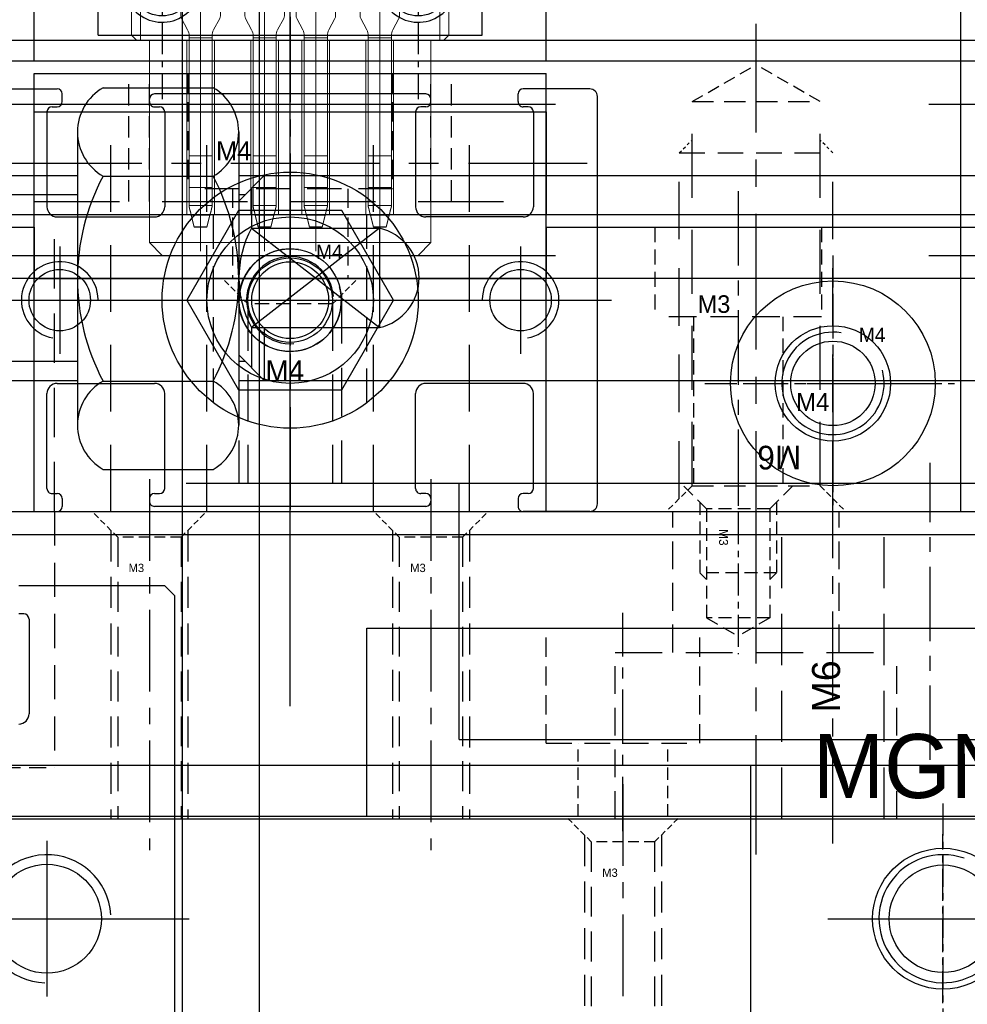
# Model space of a CAD drawing. Header units: millimetres. Extents: x -1657 to 8845, y -11980 to 3013.
# Tile 28 of 256: x 442 to 479, y -940 to -901. Entities that reach past the tile are written whole.
import ezdxf

# ---------------------------------------------------------------- set-up
doc = ezdxf.new("R2010")
doc.units = ezdxf.units.MM
doc.linetypes.add('CENTER', pattern=[2, 1.25, -0.25, 0.25, -0.25])
doc.linetypes.add('DASHED', pattern=[0.75, 0.5, -0.25])
for name, color, linetype in [('01', 6, 'Continuous'), ('压着气缸', 252, 'Continuous'), ('图层13', 17, 'Continuous'), ('图层68', 242, 'Continuous'), ('图层71', 162, 'Continuous'), ('图层72', 183, 'Continuous'), ('图层78', 120, 'Continuous'), ('图层79', 241, 'Continuous'), ('图层82', 193, 'Continuous'), ('图层83', 63, 'Continuous'), ('图层84', 134, 'Continuous'), ('图层85', 230, 'Continuous'), ('图层86', 101, 'Continuous'), ('图层87', 241, 'Continuous'), ('图层95', 184, 'Continuous'), ('圆管', 25, 'Continuous'), ('定位气缸', 252, 'Continuous'), ('拔料气缸', 252, 'Continuous'), ('裁切线轨', 252, 'Continuous')]:
    doc.layers.add(name, color=color, linetype=linetype)

# ---------------------------------------------------------------- blocks, each defined once
blk = doc.blocks.new('90C6')
at = {"color": 1, "lineweight": 9, "ltscale": 0.03}
for p, q in [((-3.875, -13.445), (-3.875, 0.976)), ((-7.375, 0.266), (-7.375, -11.093)), ((-4.875, 0.266), (-4.875, -11.093)), ((-2.875, 0.266), (-2.875, -11.093)), ((-0.375, 0.266), (-0.375, -11.093))]:
    blk.add_line(p, q, dxfattribs=at)
at = {"color": 7, "linetype": 'Continuous', "lineweight": 15}
for p, q in [((-10.075, 0.65), (-9.725, 0.65)), ((-10.075, -3.75), (-10.075, 0.65)), ((-8.625, 0.65), (-9.725, 0.65)), ((-9.725, 0.65), (-9.725, -3.75)), ((-8.05, 0.65), (-8.625, 0.65)), ((-8.625, -0.65), (-8.625, 0.65)), ((-7.75, 0.35), (-8.05, 0.65)), ((-6.7, 0.65), (-7, 0.35)), ((-5.55, 0.65), (-6.7, 0.65)), ((-5.25, 0.35), (-5.55, 0.65)), ((-4.2, 0.65), (-4.5, 0.35)), ((-3.55, 0.65), (-4.2, 0.65)), ((-3.25, 0.35), (-3.55, 0.65)), ((-2.2, 0.65), (-2.5, 0.35)), ((-1.05, 0.65), (-2.2, 0.65)), ((-0.75, 0.35), (-1.05, 0.65)), ((0.3, 0.65), (0, 0.35)), ((0.875, 0.65), (0.3, 0.65)), ((0.875, -0.65), (0.875, 0.65)), ((1.975, 0.65), (0.875, 0.65)), ((1.975, 0.65), (2.325, 0.65)), ((1.975, -3.75), (1.975, 0.65)), ((2.325, 0.65), (2.325, -3.75)), ((-7.75, 0.35), (-7.75, -0.65)), ((-7.75, 0), (-7, 0)), ((-7, -0.65), (-7, 0.35)), ((-5.25, 0.35), (-5.25, -0.65)), ((-5.25, 0), (-4.5, 0)), ((-4.5, -0.65), (-4.5, 0.35)), ((-3.25, -0.65), (-3.25, 0.35)), ((-2.5, 0), (-3.25, 0)), ((-2.5, 0.35), (-2.5, -0.65)), ((-0.75, -0.65), (-0.75, 0.35)), ((0, 0), (-0.75, 0)), ((0, 0.35), (0, -0.65)), ((-8.625, -0.65), (0.875, -0.65)), ((-10.075, -3.75), (-9.875, -3.95)), ((-10.075, -3.75), (-9.725, -3.75)), ((-9.725, -3.75), (-9.725, -3.95)), ((-9.725, -3.75), (1.975, -3.75)), ((1.975, -3.75), (1.975, -3.95)), ((1.975, -3.75), (2.325, -3.75)), ((2.325, -3.75), (2.125, -3.95)), ((-9.725, -3.95), (-9.875, -3.95)), ((1.975, -3.95), (-9.725, -3.95)), ((-9.375, -11.85), (-9.375, -3.95)), ((-7.915, -3.95), (-7.915, -10.75)), ((-6.835, -10.75), (-6.835, -3.95)), ((-5.415, -3.95), (-5.415, -10.75)), ((-4.335, -10.75), (-4.335, -3.95)), ((-3.415, -10.75), (-3.415, -3.95)), ((-2.335, -3.95), (-2.335, -10.75)), ((-0.915, -10.75), (-0.915, -3.95)), ((0.165, -3.95), (0.165, -10.75)), ((1.625, -11.85), (1.625, -3.95)), ((2.125, -3.95), (1.975, -3.95)), ((-6.835, -10.75), (-7.915, -10.75)), ((-4.335, -10.75), (-5.415, -10.75)), ((-2.335, -10.75), (-3.415, -10.75)), ((0.165, -10.75), (-0.915, -10.75)), ((-8.875, -12.35), (-9.375, -11.85)), ((-9.375, -11.85), (1.625, -11.85)), ((1.125, -12.35), (1.625, -11.85)), ((1.125, -12.35), (-8.875, -12.35))]:
    blk.add_line(p, q, dxfattribs=at)
blk = doc.blocks.new('10672')
at = {"layer": '01', "color": 1, "linetype": 'CENTER', "lineweight": 9, "ltscale": 2.695376}
for p, q in [((0.717, 1.864), (0.717, -11.529)), ((3.217, 1.864), (3.217, -11.529)), ((5.217, 1.864), (5.217, -11.529)), ((7.717, 1.864), (7.717, -11.529))]:
    blk.add_line(p, q, dxfattribs=at)
at = {"layer": '01', "ltscale": 1.375}
for p, q in [((-0.53, 0.935), (8.97, 0.935)), ((-0.53, 0.685), (-0.53, 0.935)), ((8.97, 0.685), (8.97, 0.935)), ((-0.53, 0.685), (8.97, 0.685))]:
    blk.add_line(p, q, dxfattribs=at)
at = {"layer": '01', "ltscale": 0.075}
for p, q in [((0.267, 0.935), (0.267, 0.685)), ((1.167, 0.935), (1.167, 0.685)), ((2.767, 0.935), (2.767, 0.685)), ((3.667, 0.935), (3.667, 0.685)), ((4.767, 0.935), (4.767, 0.685)), ((5.667, 0.935), (5.667, 0.685)), ((7.267, 0.935), (7.267, 0.685)), ((8.167, 0.935), (8.167, 0.685))]:
    blk.add_line(p, q, dxfattribs=at)
at = {"layer": '01', "linetype": 'Continuous', "lineweight": 15}
for p, q in [((0.42, 0.935), (0.42, 0.1)), ((1.02, 0.935), (1.02, 0.1)), ((2.92, 0.935), (2.92, 0.1)), ((3.52, 0.935), (3.52, 0.1)), ((4.92, 0.935), (4.92, 0.1)), ((5.52, 0.935), (5.52, 0.1)), ((7.42, 0.935), (7.42, 0.1)), ((8.02, 0.935), (8.02, 0.1)), ((0, 0), (0.32, 0)), ((0, 0), (0.32, 0)), ((0, -0.417), (0, 0)), ((0.42, 0.297), (1.02, 0.297)), ((1.44, 0), (1.12, 0)), ((1.44, 0), (1.12, 0)), ((1.44, -0.417), (1.44, 0)), ((2.5, -0.417), (2.5, 0)), ((2.5, 0), (2.82, 0)), ((2.5, 0), (2.82, 0)), ((2.92, 0.297), (3.52, 0.297)), ((3.94, 0), (3.62, 0)), ((3.94, 0), (3.62, 0)), ((3.94, -0.417), (3.94, 0)), ((4.5, -0.417), (4.5, 0)), ((4.5, 0), (4.82, 0)), ((4.5, 0), (4.82, 0)), ((4.92, 0.297), (5.52, 0.297)), ((5.94, 0), (5.62, 0)), ((5.94, 0), (5.62, 0)), ((5.94, -0.417), (5.94, 0)), ((7, -0.417), (7, 0)), ((7, 0), (7.32, 0)), ((7, 0), (7.32, 0)), ((8.44, 0), (8.12, 0)), ((8.44, 0), (8.12, 0)), ((8.44, -0.417), (8.44, 0)), ((0.088, -0.588), (0.059, -0.559)), ((1.352, -0.588), (1.381, -0.559)), ((2.588, -0.588), (2.559, -0.559)), ((3.852, -0.588), (3.881, -0.559)), ((4.588, -0.588), (4.559, -0.559)), ((5.852, -0.588), (5.881, -0.559)), ((7.088, -0.588), (7.059, -0.559)), ((8.352, -0.588), (8.381, -0.559)), ((-0.011, -1.041), (0.088, -0.942)), ((1.451, -1.041), (1.352, -0.942)), ((2.489, -1.041), (2.588, -0.942)), ((3.951, -1.041), (3.852, -0.942)), ((4.489, -1.041), (4.588, -0.942)), ((5.951, -1.041), (5.852, -0.942)), ((6.989, -1.041), (7.088, -0.942)), ((8.451, -1.041), (8.352, -0.942)), ((-0.07, -1.217), (-0.07, -1.183)), ((0.063, -1.433), (-0.011, -1.359)), ((1.377, -1.433), (1.451, -1.359)), ((1.51, -1.217), (1.51, -1.183)), ((2.43, -1.217), (2.43, -1.183)), ((2.563, -1.433), (2.489, -1.359)), ((3.877, -1.433), (3.951, -1.359)), ((4.01, -1.217), (4.01, -1.183)), ((4.43, -1.217), (4.43, -1.183)), ((4.563, -1.433), (4.489, -1.359)), ((5.877, -1.433), (5.951, -1.359)), ((6.01, -1.217), (6.01, -1.183)), ((6.93, -1.217), (6.93, -1.183)), ((7.063, -1.433), (6.989, -1.359)), ((8.377, -1.433), (8.451, -1.359)), ((8.51, -1.217), (8.51, -1.183)), ((0.009, -1.841), (0.063, -1.787)), ((1.431, -1.841), (1.377, -1.787)), ((2.509, -1.841), (2.563, -1.787)), ((3.931, -1.841), (3.877, -1.787)), ((4.509, -1.841), (4.563, -1.787)), ((5.931, -1.841), (5.877, -1.787)), ((7.009, -1.841), (7.063, -1.787)), ((8.431, -1.841), (8.377, -1.787)), ((-0.05, -2.35), (-0.05, -1.983)), ((1.49, -2.35), (1.49, -1.983)), ((2.45, -2.35), (2.45, -1.983)), ((3.99, -2.35), (3.99, -1.983)), ((4.45, -2.35), (4.45, -1.983)), ((5.99, -2.35), (5.99, -1.983)), ((6.95, -2.35), (6.95, -1.983)), ((8.49, -2.35), (8.49, -1.983)), ((0.211, -2.89), (-0.026, -2.444)), ((1.229, -2.89), (1.466, -2.444)), ((2.711, -2.89), (2.474, -2.444)), ((3.729, -2.89), (3.966, -2.444)), ((4.711, -2.89), (4.474, -2.444)), ((5.729, -2.89), (5.966, -2.444)), ((7.211, -2.89), (6.974, -2.444)), ((8.229, -2.89), (8.466, -2.444)), ((0.27, -3.2), (0.27, -3.125)), ((1.17, -3.2), (0.27, -3.2)), ((0.27, -3.306), (0.27, -3.2)), ((1.17, -3.306), (0.27, -3.306)), ((0.27, -7.808), (0.27, -3.306)), ((1.17, -3.2), (1.17, -3.125)), ((1.17, -3.306), (1.17, -3.2)), ((1.17, -7.808), (1.17, -3.306)), ((2.77, -3.2), (2.77, -3.125)), ((3.67, -3.2), (2.77, -3.2)), ((2.77, -3.306), (2.77, -3.2)), ((3.67, -3.306), (2.77, -3.306)), ((2.77, -7.808), (2.77, -3.306)), ((3.67, -3.2), (3.67, -3.125)), ((3.67, -3.306), (3.67, -3.2)), ((3.67, -7.808), (3.67, -3.306)), ((4.77, -3.2), (4.77, -3.125)), ((5.67, -3.2), (4.77, -3.2)), ((4.77, -3.306), (4.77, -3.2)), ((5.67, -3.306), (4.77, -3.306)), ((4.77, -7.808), (4.77, -3.306)), ((5.67, -3.2), (5.67, -3.125)), ((5.67, -3.306), (5.67, -3.2)), ((5.67, -7.808), (5.67, -3.306)), ((7.27, -3.2), (7.27, -3.125)), ((8.17, -3.2), (7.27, -3.2)), ((7.27, -3.306), (7.27, -3.2)), ((8.17, -3.306), (7.27, -3.306)), ((7.27, -7.808), (7.27, -3.306)), ((8.17, -3.2), (8.17, -3.125)), ((8.17, -3.306), (8.17, -3.2)), ((8.17, -7.808), (8.17, -3.306)), ((1.17, -7.808), (0.27, -7.808)), ((0.27, -9.051), (0.27, -7.808)), ((1.17, -9.051), (1.17, -7.808)), ((3.67, -7.808), (2.77, -7.808)), ((2.77, -9.051), (2.77, -7.808)), ((3.67, -9.051), (3.67, -7.808)), ((5.67, -7.808), (4.77, -7.808)), ((4.77, -9.051), (4.77, -7.808)), ((5.67, -9.051), (5.67, -7.808)), ((8.17, -7.808), (7.27, -7.808)), ((7.27, -9.051), (7.27, -7.808)), ((8.17, -9.051), (8.17, -7.808)), ((1.17, -9.051), (0.27, -9.051)), ((0.27, -9.747), (0.27, -9.051)), ((1.17, -9.747), (1.17, -9.051)), ((3.67, -9.051), (2.77, -9.051)), ((2.77, -9.747), (2.77, -9.051)), ((3.67, -9.747), (3.67, -9.051)), ((5.67, -9.051), (4.77, -9.051)), ((4.77, -9.747), (4.77, -9.051)), ((5.67, -9.747), (5.67, -9.051)), ((8.17, -9.051), (7.27, -9.051)), ((7.27, -9.747), (7.27, -9.051)), ((8.17, -9.747), (8.17, -9.051)), ((1.17, -9.747), (0.27, -9.747)), ((0.27, -9.782), (0.27, -9.747)), ((0.27, -9.797), (0.27, -9.782)), ((1.17, -9.782), (1.17, -9.747)), ((1.17, -9.782), (1.17, -9.797)), ((3.67, -9.747), (2.77, -9.747)), ((2.77, -9.782), (2.77, -9.747)), ((2.77, -9.797), (2.77, -9.782)), ((3.67, -9.782), (3.67, -9.747)), ((3.67, -9.782), (3.67, -9.797)), ((5.67, -9.747), (4.77, -9.747)), ((4.77, -9.782), (4.77, -9.747)), ((4.77, -9.797), (4.77, -9.782)), ((5.67, -9.782), (5.67, -9.747)), ((5.67, -9.782), (5.67, -9.797)), ((8.17, -9.747), (7.27, -9.747)), ((7.27, -9.782), (7.27, -9.747)), ((7.27, -9.797), (7.27, -9.782)), ((8.17, -9.782), (8.17, -9.747)), ((8.17, -9.782), (8.17, -9.797)), ((1.083, -10.129), (0.355, -10.129)), ((0.355, -10.129), (0.47, -10.587)), ((0.47, -10.6), (0.355, -10.142)), ((0.965, -10.587), (1.083, -10.129)), ((1.083, -10.142), (0.965, -10.6)), ((3.583, -10.129), (2.855, -10.129)), ((2.855, -10.129), (2.97, -10.587)), ((2.97, -10.6), (2.855, -10.142)), ((3.465, -10.587), (3.583, -10.129)), ((3.583, -10.142), (3.465, -10.6)), ((5.583, -10.129), (4.855, -10.129)), ((4.855, -10.129), (4.97, -10.587)), ((4.97, -10.6), (4.855, -10.142)), ((5.465, -10.587), (5.583, -10.129)), ((5.583, -10.142), (5.465, -10.6)), ((8.083, -10.129), (7.355, -10.129)), ((7.355, -10.129), (7.47, -10.587)), ((7.47, -10.6), (7.355, -10.142)), ((7.965, -10.587), (8.083, -10.129)), ((8.083, -10.142), (7.965, -10.6)), ((0.47, -10.587), (0.47, -10.6)), ((0.965, -10.587), (0.47, -10.587)), ((0.965, -10.6), (0.47, -10.6)), ((0.965, -10.6), (0.965, -10.587)), ((2.97, -10.587), (2.97, -10.6)), ((3.465, -10.587), (2.97, -10.587)), ((3.465, -10.6), (2.97, -10.6)), ((3.465, -10.6), (3.465, -10.587)), ((4.97, -10.587), (4.97, -10.6)), ((5.465, -10.587), (4.97, -10.587)), ((5.465, -10.6), (4.97, -10.6)), ((5.465, -10.6), (5.465, -10.587)), ((7.47, -10.587), (7.47, -10.6)), ((7.965, -10.587), (7.47, -10.587)), ((7.965, -10.6), (7.47, -10.6)), ((7.965, -10.6), (7.965, -10.587))]:
    blk.add_line(p, q, dxfattribs=at)
at = {"layer": '01'}
for p, q in [((1.02, 0.935), (0.42, 0.935)), ((3.52, 0.935), (2.92, 0.935)), ((5.52, 0.935), (4.92, 0.935)), ((8.02, 0.935), (7.42, 0.935)), ((1.02, 0.297), (0.42, 0.297)), ((3.52, 0.297), (2.92, 0.297)), ((3.52, 0.297), (2.92, 0.297)), ((5.52, 0.297), (4.92, 0.297)), ((7.42, 0.297), (8.02, 0.297)), ((8.02, 0.297), (7.42, 0.297))]:
    blk.add_line(p, q, dxfattribs=at)
at = {"layer": '01', "linetype": 'Continuous', "lineweight": 15}
for centre, radius, start, end in [((0.32, 0.1), 0.1, 270, 0), ((0.32, 0.1), 0.1, 270, 0), ((1.12, 0.1), 0.1, 180, 270), ((1.12, 0.1), 0.1, 180, 270), ((2.82, 0.1), 0.1, 270, 0), ((2.82, 0.1), 0.1, 270, 0), ((3.62, 0.1), 0.1, 180, 270), ((3.62, 0.1), 0.1, 180, 270), ((4.82, 0.1), 0.1, 270, 0), ((4.82, 0.1), 0.1, 270, 0), ((5.62, 0.1), 0.1, 180, 270), ((5.62, 0.1), 0.1, 180, 270), ((7.32, 0.1), 0.1, 270, 0), ((7.32, 0.1), 0.1, 270, 0), ((8.12, 0.1), 0.1, 180, 270), ((8.12, 0.1), 0.1, 180, 270), ((0.2, -0.417), 0.2, 180, 225), ((-0.089, -0.765), 0.25, 315, 45), ((1.529, -0.765), 0.25, 135, 225), ((1.24, -0.417), 0.2, 315, 0), ((2.7, -0.417), 0.2, 180, 225), ((2.411, -0.765), 0.25, 315, 45), ((4.029, -0.765), 0.25, 135, 225), ((3.74, -0.417), 0.2, 315, 0), ((4.7, -0.417), 0.2, 180, 225), ((4.411, -0.765), 0.25, 315, 45), ((6.029, -0.765), 0.25, 135, 225), ((5.74, -0.417), 0.2, 315, 0), ((7.2, -0.417), 0.2, 180, 225), ((6.911, -0.765), 0.25, 315, 45), ((8.529, -0.765), 0.25, 135, 225), ((8.24, -0.417), 0.2, 315, 0), ((0.13, -1.183), 0.2, 135, 180), ((1.31, -1.183), 0.2, 0, 45), ((2.63, -1.183), 0.2, 135, 180), ((3.81, -1.183), 0.2, 0, 45), ((4.63, -1.183), 0.2, 135, 180), ((5.81, -1.183), 0.2, 0, 45), ((7.13, -1.183), 0.2, 135, 180), ((8.31, -1.183), 0.2, 0, 45), ((0.13, -1.217), 0.2, 180, 225), ((-0.114, -1.61), 0.25, 315, 45), ((1.554, -1.61), 0.25, 135, 225), ((1.31, -1.217), 0.2, 315, 0), ((2.63, -1.217), 0.2, 180, 225), ((2.386, -1.61), 0.25, 315, 45), ((4.054, -1.61), 0.25, 135, 225), ((3.81, -1.217), 0.2, 315, 0), ((4.63, -1.217), 0.2, 180, 225), ((4.386, -1.61), 0.25, 315, 45), ((6.054, -1.61), 0.25, 135, 225), ((5.81, -1.217), 0.2, 315, 0), ((7.13, -1.217), 0.2, 180, 225), ((6.886, -1.61), 0.25, 315, 45), ((8.554, -1.61), 0.25, 135, 225), ((8.31, -1.217), 0.2, 315, 0), ((0.15, -1.983), 0.2, 135, 180), ((1.29, -1.983), 0.2, 0, 45), ((2.65, -1.983), 0.2, 135, 180), ((3.79, -1.983), 0.2, 0, 45), ((4.65, -1.983), 0.2, 135, 180), ((5.79, -1.983), 0.2, 0, 45), ((7.15, -1.983), 0.2, 135, 180), ((8.29, -1.983), 0.2, 0, 45), ((0.15, -2.35), 0.2, 180, 208.0725), ((1.29, -2.35), 0.2, 331.9275, 0), ((2.65, -2.35), 0.2, 180, 208.0725), ((3.79, -2.35), 0.2, 331.9275, 0), ((4.65, -2.35), 0.2, 180, 208.0725), ((5.79, -2.35), 0.2, 331.9275, 0), ((7.15, -2.35), 0.2, 180, 208.0725), ((8.29, -2.35), 0.2, 331.9275, 0), ((-0.23, -3.125), 0.5, 0, 28.0725), ((1.67, -3.125), 0.5, 151.9275, 180), ((2.27, -3.125), 0.5, 0, 28.0725), ((2.27, -3.125), 0.5, 0, 28.0725), ((4.17, -3.125), 0.5, 151.9275, 180), ((4.27, -3.125), 0.5, 0, 28.0725), ((6.17, -3.125), 0.5, 151.9275, 180), ((6.77, -3.125), 0.5, 0, 28.0725), ((8.67, -3.125), 0.5, 151.9275, 180)]:
    blk.add_arc(centre, radius, start, end, dxfattribs=at)
for centre, major_axis, ratio, start_param, end_param in [((0.355, -10.1), (-0.137, 0.55), 0.012316, 0.950782, 1.620081), ((0.355, -10.1), (-0.2, 0.8), 0.012316, 1.179406, 1.620081), ((1.083, -10.1), (0.141, 0.55), 0.012587, 4.663251, 5.33255), ((1.083, -10.1), (0.205, 0.8), 0.012587, 4.663251, 5.103926), ((2.855, -10.1), (-0.137, 0.55), 0.012316, 0.950782, 1.620081), ((2.855, -10.1), (-0.2, 0.8), 0.012316, 1.179406, 1.620081), ((3.583, -10.1), (0.141, 0.55), 0.012587, 4.663251, 5.33255), ((3.583, -10.1), (0.205, 0.8), 0.012587, 4.663251, 5.103926), ((4.855, -10.1), (-0.137, 0.55), 0.012316, 0.950782, 1.620081), ((4.855, -10.1), (-0.2, 0.8), 0.012316, 1.179406, 1.620081), ((5.583, -10.1), (0.141, 0.55), 0.012587, 4.663251, 5.33255), ((5.583, -10.1), (0.205, 0.8), 0.012587, 4.663251, 5.103926), ((7.355, -10.1), (-0.137, 0.55), 0.012316, 0.950782, 1.620081), ((7.355, -10.1), (-0.2, 0.8), 0.012316, 1.179406, 1.620081), ((8.083, -10.1), (0.141, 0.55), 0.012587, 4.663251, 5.33255), ((8.083, -10.1), (0.205, 0.8), 0.012587, 4.663251, 5.103926)]:
    blk.add_ellipse(centre, major_axis=major_axis, ratio=ratio, start_param=start_param, end_param=end_param, dxfattribs=at)
blk = doc.blocks.new('6F')
at = {"color": 4, "linetype": 'DASHED', "ltscale": 0.471405}
for p, q in [((1, 2.5), (0, 3.5)), ((1, -2.5), (0, -3.5))]:
    blk.add_line(p, q, dxfattribs=at)
at = {"color": 4, "linetype": 'DASHED', "ltscale": 4.5}
for p, q in [((0.5, 3), (14, 3)), ((0.5, -3), (14, -3))]:
    blk.add_line(p, q, dxfattribs=at)
at = {"color": 4, "linetype": 'DASHED', "ltscale": 0.235702}
for p, q in [((14, 3), (14.5, 2.5)), ((14, -3), (14.5, -2.5))]:
    blk.add_line(p, q, dxfattribs=at)
at = {"color": 4, "linetype": 'DASHED', "ltscale": 2}
blk.add_line((14, 3), (14, -3), dxfattribs=at)
at = {"color": 4, "linetype": 'DASHED', "ltscale": 1.666667}
for p, q in [((1, 2.5), (1, -2.5)), ((16, 2.5), (16, -2.5))]:
    blk.add_line(p, q, dxfattribs=at)
at = {"color": 4, "linetype": 'DASHED', "ltscale": 5}
for p, q in [((1, 2.5), (16, 2.5)), ((1, -2.5), (16, -2.5))]:
    blk.add_line(p, q, dxfattribs=at)
at = {"color": 4, "linetype": 'DASHED', "ltscale": 0.96225}
for p in [(16, 2.5), (16, -2.5)]:
    blk.add_line(p, (17.443, 0), dxfattribs=at)
at = {"color": 1, "linetype": 'CENTER', "ltscale": 4.23765}
blk.add_line((-2.156, 0), (19.033, 0), dxfattribs=at)
blk.add_text('M6', height=0.9239, rotation=90).set_placement((2.565, -1.765))
blk = doc.blocks.new('15CFF')
at = {"layer": '图层71', "color": 1, "linetype": 'CENTER', "ltscale": 3.728372}
blk.add_line((-3.25, -7.894), (-3.25, 7.61), dxfattribs=at)
at = {"layer": '图层71', "color": 4, "linetype": 'DASHED', "ltscale": 2.166667}
for p, q in [((-6.5, 0), (-6.5, 5.5)), ((0, 0), (0, 5.5)), ((-8.75, -6.5), (-8.75, 0)), ((2.25, -6.5), (2.25, 0))]:
    blk.add_line(p, q, dxfattribs=at)
at = {"layer": '图层71', "color": 4, "linetype": 'DASHED', "ltscale": 3.666667}
blk.add_line((-8.75, 0), (2.25, 0), dxfattribs=at)
at = {"layer": '图层71', "ltscale": 4}
blk.add_text('M6', height=1.0943, rotation=90, dxfattribs=at).set_placement((0.029, -2.345))
blk = doc.blocks.new('4A')
at = {"color": 1, "linetype": 'CENTER'}
for p, q in [((0, 5), (0, -5)), ((-5, 0), (5, 0))]:
    blk.add_line(p, q, dxfattribs=at)
for radius in [4, 2.25]:
    blk.add_circle((0, 0), radius)
blk.add_text('M4', height=0.6969).set_placement((-1.438, -1.078))
blk = doc.blocks.new('4C')
at = {"color": 1, "linetype": 'CENTER', "ltscale": 1.3982}
for p, q in [((0, 3.496), (0, -3.496)), ((-3.496, 0), (3.496, 0))]:
    blk.add_line(p, q, dxfattribs=at)
blk.add_circle((0, 0), 1.65)
at = {"color": 2, "linetype": 'Continuous'}
blk.add_arc((0, 0), 2, 80.7475, 15.0508, dxfattribs=at)
blk.add_text('M4', height=0.5584).set_placement((1.013, 1.613))
blk = doc.blocks.new('18A9A')
at = {"layer": '压着气缸', "ltscale": 6}
for p, q in [((-8.575, -12.55), (-8.575, 12.55)), ((0, 0), (-17.15, 0))]:
    blk.add_line(p, q, dxfattribs=at)
at = {"layer": '压着气缸'}
for p, q in [((-0.625, 12), (-16.525, 12)), ((-16.825, 11.7), (-16.825, 9.1)), ((-0.325, 11.7), (-0.325, 9.1)), ((-16.125, 9.3), (-16.125, 9.1)), ((-15.925, 9.5), (-12.225, 9.5)), ((-1.225, 9.5), (-4.925, 9.5)), ((-1.025, 9.3), (-1.025, 9.1)), ((-16.325, 8.9), (-16.625, 8.9)), ((-11.825, 9.1), (-11.825, 5.3)), ((-10.675, 9), (-6.475, 9)), ((-5.325, 9.1), (-5.325, 5.3)), ((-0.825, 8.9), (-0.525, 8.9)), ((-16.325, 5.5), (-16.425, 5.5)), ((-0.825, 5.5), (-0.725, 5.5)), ((-16.625, 5.3), (-16.625, -5.3)), ((-16.125, 5.3), (-16.125, 5.1)), ((-1.025, 5.3), (-1.025, 5.1)), ((-0.525, 5.3), (-0.525, -5.3)), ((-15.925, 4.9), (-12.225, 4.9)), ((-1.225, 4.9), (-4.925, 4.9)), ((-15.925, -4.9), (-12.225, -4.9)), ((-1.225, -4.9), (-4.925, -4.9)), ((-16.125, -5.3), (-16.125, -5.1)), ((-11.825, -9.1), (-11.825, -5.3)), ((-5.325, -9.1), (-5.325, -5.3)), ((-1.025, -5.3), (-1.025, -5.1)), ((-16.325, -5.5), (-16.425, -5.5)), ((-0.825, -5.5), (-0.725, -5.5)), ((-16.825, -11.7), (-16.825, -9.1)), ((-16.325, -8.9), (-16.625, -8.9)), ((-16.125, -9.3), (-16.125, -9.1)), ((-10.675, -9), (-6.475, -9)), ((-1.025, -9.3), (-1.025, -9.1)), ((-0.825, -8.9), (-0.525, -8.9)), ((-0.325, -11.7), (-0.325, -9.1)), ((-15.925, -9.5), (-12.225, -9.5)), ((-1.225, -9.5), (-4.925, -9.5)), ((-0.625, -12), (-16.525, -12))]:
    blk.add_line(p, q, dxfattribs=at)
blk.add_lwpolyline([(-5.075, 2.021), (-8.575, 4.041), (-12.075, 2.021), (-12.075, -2.021), (-8.575, -4.041), (-5.075, -2.021)], close=True, dxfattribs=at)
for centre, radius in [((-8.575, 9), 1.2), ((-8.575, 0), 3.25), ((-8.575, 0), 2), ((-8.575, 0), 1.5), ((-8.575, -9), 1.2)]:
    blk.add_circle(centre, radius, dxfattribs=at)
for centre, radius, start, end in [((-16.525, 11.7), 0.3, 90, 180), ((-0.625, 11.7), 0.3, 0, 90), ((-8.575, 9), 1.5, 10.4907, 269.0523), ((-15.925, 9.3), 0.2, 90, 180), ((-12.225, 9.1), 0.4, 0, 90), ((-4.925, 9.1), 0.4, 90, 180), ((-1.225, 9.3), 0.2, 0, 90), ((-16.625, 9.1), 0.2, 180, 270), ((-16.325, 9.1), 0.2, 270, 0), ((-0.825, 9.1), 0.2, 180, 270), ((-0.525, 9.1), 0.2, 270, 0), ((-16.425, 5.3), 0.2, 90, 180), ((-16.325, 5.3), 0.2, 0, 90), ((-0.825, 5.3), 0.2, 90, 180), ((-0.725, 5.3), 0.2, 0, 90), ((-15.925, 5.1), 0.2, 180, 270), ((-12.225, 5.3), 0.4, 270, 0), ((-4.925, 5.3), 0.4, 180, 270), ((-1.225, 5.1), 0.2, 270, 0), ((-8.575, 0), 1.7, 95, 5), ((-15.925, -5.1), 0.2, 90, 180), ((-12.225, -5.3), 0.4, 0, 90), ((-4.925, -5.3), 0.4, 90, 180), ((-1.225, -5.1), 0.2, 0, 90), ((-16.425, -5.3), 0.2, 180, 270), ((-16.325, -5.3), 0.2, 270, 0), ((-0.825, -5.3), 0.2, 180, 270), ((-0.725, -5.3), 0.2, 270, 0), ((-8.575, -9), 1.5, 90.9477, 349.5093), ((-16.625, -9.1), 0.2, 90, 180), ((-16.325, -9.1), 0.2, 0, 90), ((-12.225, -9.1), 0.4, 270, 0), ((-4.925, -9.1), 0.4, 180, 270), ((-0.825, -9.1), 0.2, 90, 180), ((-0.525, -9.1), 0.2, 0, 90), ((-15.925, -9.3), 0.2, 180, 270), ((-1.225, -9.3), 0.2, 270, 0), ((-16.525, -11.7), 0.3, 180, 270), ((-0.625, -11.7), 0.3, 270, 0)]:
    blk.add_arc(centre, radius, start, end, dxfattribs=at)
blk = doc.blocks.new('18E89')
at = {"layer": '图层71', "color": 1, "linetype": 'CENTER', "ltscale": 2.55}
blk.add_line((-1.237, 2.258), (-1.237, -12.221), dxfattribs=at)
at = {"layer": '图层71', "color": 4, "linetype": 'DASHED', "ltscale": 0.471405}
for p, q in [((-2.475, 0), (-3.475, 1)), ((0, 0), (1, 1))]:
    blk.add_line(p, q, dxfattribs=at)
at = {"layer": '图层71', "color": 4, "linetype": 'DASHED', "ltscale": 2.420833}
for p, q in [((-2.737, 0.262), (-2.737, -11)), ((0.262, 0.262), (0.262, -11))]:
    blk.add_line(p, q, dxfattribs=at)
at = {"layer": '图层71', "color": 4, "linetype": 'DASHED', "ltscale": 2.333333}
for p, q in [((-2.475, 0), (-2.475, -11)), ((0, 0), (0, -11))]:
    blk.add_line(p, q, dxfattribs=at)
at = {"layer": '图层71', "color": 4, "linetype": 'DASHED', "ltscale": 0.825}
blk.add_line((0, 0), (-2.475, 0), dxfattribs=at)
at = {"layer": '图层71'}
blk.add_text('M3', height=0.3257, dxfattribs=at).set_placement((-2.048, -1.366))
blk = doc.blocks.new('3C')
at = {"color": 1, "linetype": 'CENTER'}
for p, q in [((0, 4.5), (0, -4.5)), ((-4.5, 0), (4.5, 0))]:
    blk.add_line(p, q, dxfattribs=at)
blk.add_circle((0, 0), 1.25)
at = {"color": 2, "linetype": 'Continuous'}
blk.add_arc((0, 0), 1.5, 77.2897, 8.5828, dxfattribs=at)
blk.add_text('M3', height=0.4838).set_placement((1.112, 1.118))
blk = doc.blocks.new('19646')
at = {"layer": '图层85', "color": 1, "linetype": 'CENTER', "ltscale": 2.671598}
blk.add_line((0, 0), (0, -12.358), dxfattribs=at)
at = {"layer": '图层85', "color": 4, "linetype": 'DASHED', "ltscale": 1.5}
for p, q in [((-4, -2.215), (-4, -6.715)), ((4, -2.215), (4, -6.715)), ((-2.25, -6.715), (-2.25, -10.215)), ((2.25, -6.715), (2.25, -10.215))]:
    blk.add_line(p, q, dxfattribs=at)
at = {"layer": '图层85', "color": 4, "linetype": 'DASHED', "ltscale": 2.666667}
blk.add_line((4, -6.715), (-4, -6.715), dxfattribs=at)
at = {"layer": '图层85'}
blk.add_text('M4', height=0.743, dxfattribs=at).set_placement((-2.897, -5.607))
blk = doc.blocks.new('1968B')
at = {"layer": '图层86', "color": 1, "linetype": 'CENTER', "ltscale": 3.2}
blk.add_line((-2, 2.026), (-2, -8.899), dxfattribs=at)
at = {"layer": '图层86', "color": 4, "linetype": 'DASHED', "ltscale": 0.471405}
for p, q in [((-3.65, -0.35), (-4.65, 0.65)), ((-0.35, -0.35), (0.65, 0.65))]:
    blk.add_line(p, q, dxfattribs=at)
at = {"layer": '图层86', "color": 4, "linetype": 'DASHED', "ltscale": 3.783333}
for p, q in [((0, 0), (0, -7.35)), ((-4, 0), (-4, -7.35))]:
    blk.add_line(p, q, dxfattribs=at)
at = {"layer": '图层86', "color": 4, "linetype": 'DASHED', "ltscale": 3.666667}
for p, q in [((-3.65, -0.35), (-3.65, -7.35)), ((-0.35, -0.35), (-0.35, -7.35))]:
    blk.add_line(p, q, dxfattribs=at)
at = {"layer": '图层86', "color": 4, "linetype": 'DASHED', "ltscale": 1.1}
blk.add_line((-0.35, -0.35), (-3.65, -0.35), dxfattribs=at)
at = {"layer": '图层86'}
blk.add_text('M4', height=0.8143, dxfattribs=at).set_placement((-2.964, -3.367))
blk = doc.blocks.new('41DEF')
at = {"layer": '裁切线轨', "color": 1, "linetype": 'CENTER', "ltscale": 1.7052}
blk.add_line((-75, 0), (-75, 8.526), dxfattribs=at)
at = {"layer": '裁切线轨', "ltscale": 1.5}
for p, q in [((-85, 0.588), (-85, 7.938)), ((-85, 7.938), (10, 7.938)), ((-85, 0.588), (10, 0.588))]:
    blk.add_line(p, q, dxfattribs=at)
at = {"layer": '裁切线轨', "color": 4, "linetype": 'DASHED', "ltscale": 1.5}
for p, q in [((-78, 3.438), (-78, 7.938)), ((-72, 3.438), (-72, 7.938))]:
    blk.add_line(p, q, dxfattribs=at)
at = {"layer": '裁切线轨', "color": 4, "linetype": 'DASHED', "ltscale": 2}
blk.add_line((-78, 3.438), (-72, 3.438), dxfattribs=at)
at = {"layer": '裁切线轨', "color": 4, "linetype": 'DASHED', "ltscale": 0.95}
for p, q in [((-76.75, 0.588), (-76.75, 3.438)), ((-73.25, 0.588), (-73.25, 3.438))]:
    blk.add_line(p, q, dxfattribs=at)
at = {"layer": '裁切线轨'}
blk.add_text('MGN12C2R95ZF', height=2.5, dxfattribs=at).set_placement((-67.582, 1.299))
blk = doc.blocks.new('52ADC')
at = {"layer": '裁切线轨', "color": 1, "linetype": 'CENTER'}
for p, q in [((-1.237, 1.867), (-1.237, -5.673)), ((13.763, 1.867), (13.763, -5.673))]:
    blk.add_line(p, q, dxfattribs=at)
at = {"layer": '裁切线轨', "color": 1, "linetype": 'CENTER', "ltscale": 2.32}
blk.add_line((6.263, -9.8), (6.263, 1.8), dxfattribs=at)
at = {"layer": '裁切线轨', "ltscale": 1.5}
for p, q in [((-12.137, 1), (24.663, 1)), ((-12.137, -9), (-12.137, 1)), ((24.663, -9), (24.663, 1)), ((-12.137, -9), (24.663, -9))]:
    blk.add_line(p, q, dxfattribs=at)
at = {"layer": '裁切线轨', "color": 4, "linetype": 'DASHED'}
for p, q in [((-2.475, 0), (-3.475, 1)), ((0, 0), (1, 1)), ((12.525, 0), (11.525, 1)), ((15, 0), (16, 1)), ((-2.737, 0.262), (-2.737, -2.5)), ((-2.475, 0), (-2.475, -4.25)), ((0, 0), (-2.475, 0)), ((0, 0), (0, -4.25)), ((0.262, 0.262), (0.262, -2.5)), ((12.263, 0.262), (12.263, -2.5)), ((12.525, 0), (12.525, -4.25)), ((15, 0), (12.525, 0)), ((15, 0), (15, -4.25)), ((15.262, 0.262), (15.262, -2.5)), ((-2.737, -2.5), (-2.475, -2.762)), ((0.262, -2.5), (-2.737, -2.5)), ((0.262, -2.5), (0, -2.762)), ((12.263, -2.5), (12.525, -2.762)), ((15.262, -2.5), (12.263, -2.5)), ((15.262, -2.5), (15, -2.762)), ((0, -4.25), (-2.475, -4.25)), ((-2.475, -4.25), (-1.237, -4.964)), ((0, -4.25), (-1.237, -4.964)), ((15, -4.25), (12.525, -4.25)), ((12.525, -4.25), (13.763, -4.964)), ((15, -4.25), (13.763, -4.964))]:
    blk.add_line(p, q, dxfattribs=at)
at = {"layer": '裁切线轨', "color": 4, "linetype": 'DASHED', "ltscale": 12.266667}
blk.add_line((-12.137, -4.65), (24.663, -4.65), dxfattribs=at)
at = {"layer": '裁切线轨', "linetype": 'DASHED'}
for p in [(-1.982, -0.789), (13.018, -0.789)]:
    blk.add_text('M3', height=0.3465, rotation=270, dxfattribs=at).set_placement(p)
blk = doc.blocks.new('1974B')
at = {"layer": '图层86', "color": 1, "linetype": 'CENTER', "ltscale": 2.329099}
blk.add_line((-3.25, 4.911), (-3.25, -8.116), dxfattribs=at)
at = {"layer": '图层86', "color": 4, "linetype": 'DASHED', "ltscale": 1.166667}
for p, q in [((-6.5, 3.5), (-6.5, 0)), ((0, 3.5), (0, 0))]:
    blk.add_line(p, q, dxfattribs=at)
at = {"layer": '图层86', "color": 4, "linetype": 'DASHED', "ltscale": 2.166667}
blk.add_line((0, 0), (-6.5, 0), dxfattribs=at)
at = {"layer": '图层86', "color": 4, "linetype": 'DASHED', "ltscale": 1.125}
for p, q in [((-5, 0), (-5, -6.5)), ((-1.5, 0), (-1.5, -6.5))]:
    blk.add_line(p, q, dxfattribs=at)
at = {"layer": '图层86', "linetype": 'DASHED', "ltscale": 3}
blk.add_text('M3', height=0.6863, dxfattribs=at).set_placement((-4.832, 0.154))
blk = doc.blocks.new('1982F')
at = {"layer": '图层87', "color": 1, "linetype": 'CENTER', "ltscale": 2.55}
blk.add_line((0, 0), (0, -12.479), dxfattribs=at)
at = {"layer": '图层87', "color": 4, "linetype": 'DASHED', "ltscale": 0.471405}
for p, q in [((-1.237, -2.258), (-2.237, -1.258)), ((1.237, -2.258), (2.237, -1.258))]:
    blk.add_line(p, q, dxfattribs=at)
at = {"layer": '图层87', "color": 4, "linetype": 'DASHED', "ltscale": 2.420833}
for p, q in [((-1.5, -1.996), (-1.5, -11.258)), ((1.5, -1.996), (1.5, -11.258))]:
    blk.add_line(p, q, dxfattribs=at)
at = {"layer": '图层87', "color": 4, "linetype": 'DASHED', "ltscale": 2.333333}
for p, q in [((-1.237, -2.258), (-1.237, -11.258)), ((1.237, -2.258), (1.237, -11.258))]:
    blk.add_line(p, q, dxfattribs=at)
at = {"layer": '图层87', "color": 4, "linetype": 'DASHED', "ltscale": 0.825}
blk.add_line((1.237, -2.258), (-1.237, -2.258), dxfattribs=at)
at = {"layer": '图层87'}
blk.add_text('M3', height=0.3257, dxfattribs=at).set_placement((-0.81, -3.625))
blk = doc.blocks.new('19B10')
at = {"layer": '拔料气缸', "color": 3}
for p, q in [((-6.3, 3.42), (-2, 3.42)), ((-7.3, 1.697), (-7.3, -9.751)), ((-1, 1.697), (-1, -9.751)), ((0, 0), (-1, -1)), ((0, 0), (0, -2.064)), ((-6.3, -0.027), (-2, -0.027)), ((-15, -0.75), (-7.3, -0.75)), ((-1, -0.75), (-0.75, -0.75)), ((-0.5, -0.5), (-0.5, -2.064)), ((-1, -1), (-1, -7)), ((-0.5, -5.936), (-0.5, -7.5)), ((0, -5.936), (0, -8)), ((-15, -7.25), (-7.3, -7.25)), ((0, -8), (-1, -7)), ((-1, -7.25), (-0.75, -7.25)), ((-6.3, -8.027), (-2, -8.027)), ((-6.3, -11.475), (-2, -11.475))]:
    blk.add_line(p, q, dxfattribs=at)
at = {"layer": '拔料气缸'}
for p, q in [((-14.25, 0), (-7.3, 0)), ((-1, 0), (0, 0)), ((0, 0), (56, 0)), ((-14.25, -8), (-7.3, -8)), ((-1, -8), (0, -8)), ((0, -8), (56, -8))]:
    blk.add_line(p, q, dxfattribs=at)
at = {"layer": '拔料气缸', "color": 2}
for p, q in [((-0.5, -2.064), (4.5, -2.064)), ((-0.5, -2.064), (4.5, -5.936)), ((4.5, -2.064), (-0.5, -5.936)), ((4.5, -2.064), (4.5, -5.936)), ((-0.5, -5.936), (4.5, -5.936))]:
    blk.add_line(p, q, dxfattribs=at)
at = {"layer": '拔料气缸', "ltscale": 3}
blk.add_line((218.509, -4.019), (-17.991, -4.019), dxfattribs=at)
at = {"layer": '拔料气缸', "color": 3}
for centre, radius, start, end in [((-5.314, 1.697), 1.986, 119.7659, 240.2341), ((-2.986, 1.697), 1.986, 299.7659, 60.2341), ((1.2, -4.027), 8.5, 151.9275, 208.0725), ((-9.5, -4.027), 8.5, 331.9275, 28.0725), ((-5.314, -9.751), 1.986, 119.7659, 240.2341), ((-2.986, -9.751), 1.986, 299.7659, 60.2341)]:
    blk.add_arc(centre, radius, start, end, dxfattribs=at)
at = {"layer": '拔料气缸', "color": 2}
for centre, radius, start, end in [((3.046, -4), 4.04, 151.3595, 208.6405), ((4.06, -4), 1.986, 282.8012, 77.1988)]:
    blk.add_arc(centre, radius, start, end, dxfattribs=at)
blk = doc.blocks.new('5C')
at = {"color": 1, "linetype": 'CENTER'}
for p, q in [((0, 4.5), (0, -4.5)), ((-4.5, 0), (4.5, 0))]:
    blk.add_line(p, q, dxfattribs=at)
blk.add_circle((0, 0), 2.1)
at = {"color": 2, "linetype": 'Continuous'}
blk.add_arc((0, 0), 2.5, 70.7735, 12.493, dxfattribs=at)
blk.add_text('M5', height=0.54).set_placement((1.623, 1.797))
blk = doc.blocks.new('1AE2D')
at = {"layer": '定位气缸'}
for p, q in [((0.717, -20.55), (0.717, 20.55)), ((-12.283, 19.6), (-11.883, 20)), ((13.317, 20), (-11.883, 20)), ((-12.283, 19.6), (-12.283, 13.9)), ((-2.322, 15), (3.755, 15)), ((-10.983, 14.3), (-7.283, 14.3)), ((-11.183, 14.1), (-11.183, 13.9))]:
    blk.add_line(p, q, dxfattribs=at)
blk.add_circle((0.717, 15), 2.125, dxfattribs=at)
for centre, radius, start, end in [((0.717, 15), 2.5, 93.5456, 358.2375), ((-10.983, 14.1), 0.2, 90, 180), ((-7.283, 13.9), 0.4, 0, 90)]:
    blk.add_arc(centre, radius, start, end, dxfattribs=at)
blk = doc.blocks.new('29DBD')
at = {"layer": '圆管', "ltscale": 1.625}
blk.add_line((0, 37), (-380, 37), dxfattribs=at)
at = {"layer": '圆管', "color": 4, "linetype": 'DASHED', "ltscale": 126.666667}
blk.add_line((0, 34), (-380, 34), dxfattribs=at)

msp = doc.modelspace()

# ---------------------------------------------------------------- linework, layer by layer
at = {"layer": '图层13', "ltscale": 1.375}
for p, q in [((258.9098, -902.2622), (595.9098, -902.2622)), ((258.9098, -909.0622), (595.9098, -909.0622)), ((258.9098, -920.6622), (595.9098, -920.6622))]:
    msp.add_line(p, q, dxfattribs=at)
at = {"layer": '图层13', "color": 4, "linetype": 'DASHED', "ltscale": 58.333333}
for p, q in [((258.9098, -904.7622), (595.9098, -904.7622)), ((258.9098, -910.6622), (595.9098, -910.6622))]:
    msp.add_line(p, q, dxfattribs=at)
at = {"layer": '图层13', "color": 4, "linetype": 'DASHED', "ltscale": 3.866667}
msp.add_line((443.5098, -920.6622), (443.5098, -909.0622), dxfattribs=at)
at = {"layer": '图层68', "color": 1, "linetype": 'CENTER', "ltscale": 22.04}
msp.add_line((452.7098, -928.2622), (452.7098, -823.0622), dxfattribs=at)
at = {"layer": '图层68', "ltscale": 1.125}
for p, q in [((478.9098, -920.6622), (478.9098, -830.6622)), ((426.5098, -920.6622), (478.9098, -920.6622))]:
    msp.add_line(p, q, dxfattribs=at)
at = {"layer": '图层68'}
for p, q in [((442.7098, -909.0622), (442.7098, -905.0622)), ((442.7098, -905.0622), (462.7098, -905.0622)), ((462.7098, -905.0622), (462.7098, -909.0622)), ((442.7098, -909.0622), (462.7098, -909.0622))]:
    msp.add_line(p, q, dxfattribs=at)
at = {"layer": '图层68', "color": 1, "linetype": 'CENTER', "ltscale": 4.64}
msp.add_line((441.1098, -907.0622), (464.3098, -907.0622), dxfattribs=at)
at = {"layer": '图层71', "color": 1, "linetype": 'CENTER', "ltscale": 2.784}
msp.add_line((473.9098, -933.6222), (473.9098, -919.7022), dxfattribs=at)
at = {"layer": '图层71', "ltscale": 2.125}
for p, q in [((411.5098, -920.6622), (541.5098, -920.6622)), ((425.5098, -932.6622), (527.5098, -932.6622))]:
    msp.add_line(p, q, dxfattribs=at)
at = {"layer": '图层71', "color": 4, "linetype": 'DASHED', "ltscale": 2.666667}
msp.add_line((443.5098, -920.6622), (443.5098, -930.6622), dxfattribs=at)
at = {"layer": '图层71', "color": 4, "linetype": 'DASHED', "ltscale": 4}
for p, q in [((471.9098, -932.6622), (471.9098, -920.6622)), ((475.9098, -932.6622), (475.9098, -920.6622))]:
    msp.add_line(p, q, dxfattribs=at)
at = {"layer": '图层71', "color": 4, "linetype": 'DASHED', "ltscale": 1.333333}
msp.add_line((439.5098, -930.6622), (443.5098, -930.6622), dxfattribs=at)
at = {"layer": '图层72', "color": 1, "linetype": 'CENTER', "ltscale": 6.1944}
msp.add_line((452.7098, -922.7982), (452.7098, -891.8262), dxfattribs=at)
at = {"layer": '图层72', "ltscale": 2.125}
for p, q in [((478.9098, -920.6622), (478.9098, -893.9622)), ((426.5098, -920.6622), (478.9098, -920.6622))]:
    msp.add_line(p, q, dxfattribs=at)
at = {"layer": '图层72'}
for p, q in [((442.7098, -909.0622), (442.7098, -905.0622)), ((442.7098, -905.0622), (462.7098, -905.0622)), ((462.7098, -909.0622), (462.7098, -905.0622)), ((442.7098, -909.0622), (462.7098, -909.0622))]:
    msp.add_line(p, q, dxfattribs=at)
at = {"layer": '图层72', "color": 1, "linetype": 'CENTER', "ltscale": 4.64}
msp.add_line((441.1098, -907.0622), (464.3098, -907.0622), dxfattribs=at)
at = {"layer": '图层78', "color": 1, "linetype": 'CENTER', "ltscale": 3.6192}
msp.add_line((452.7098, -921.9102), (452.7098, -903.8142), dxfattribs=at)
at = {"layer": '图层78'}
for p, q in [((442.7098, -920.6622), (442.7098, -905.0622)), ((442.7098, -905.0622), (462.7098, -905.0622)), ((462.7098, -920.6622), (462.7098, -905.0622)), ((442.7098, -909.0622), (462.7098, -909.0622)), ((442.7098, -920.6622), (462.7098, -920.6622))]:
    msp.add_line(p, q, dxfattribs=at)
at = {"layer": '图层78', "color": 4, "linetype": 'DASHED', "ltscale": 5.2}
for p, q in [((445.7098, -920.6622), (445.7098, -905.0622)), ((449.4598, -920.6622), (449.4598, -905.0622)), ((455.9598, -920.6622), (455.9598, -905.0622)), ((459.7098, -920.6622), (459.7098, -905.0622))]:
    msp.add_line(p, q, dxfattribs=at)
at = {"layer": '图层79', "color": 1, "linetype": 'CENTER'}
for p, q in [((452.7098, -918.4122), (452.7098, -906.4122)), ((446.7098, -912.4122), (458.7098, -912.4122))]:
    msp.add_line(p, q, dxfattribs=at)
at = {"layer": '图层79', "color": 4, "linetype": 'DASHED', "ltscale": 2.666667}
for p, q in [((449.7098, -916.4122), (449.7098, -908.4122)), ((455.7098, -916.4122), (455.7098, -908.4122))]:
    msp.add_line(p, q, dxfattribs=at)
at = {"layer": '图层79', "ltscale": 0.875}
msp.add_circle((452.7098, -912.4122), 5, dxfattribs=at)
at = {"layer": '图层82', "ltscale": 1.625}
msp.add_line((258.9098, -903.0622), (595.9098, -903.0622), dxfattribs=at)
at = {"layer": '图层83', "color": 1, "linetype": 'CENTER', "ltscale": 0.928}
msp.add_line((452.7098, -902.3822), (452.7098, -897.7422), dxfattribs=at)
at = {"layer": '图层83', "ltscale": 1.625}
for p, q in [((445.2098, -902.0622), (445.2098, -898.0622)), ((460.2098, -902.0622), (460.2098, -898.0622)), ((445.2098, -902.0622), (460.2098, -902.0622))]:
    msp.add_line(p, q, dxfattribs=at)
at = {"layer": '图层84', "color": 1, "linetype": 'CENTER', "ltscale": 3.248}
msp.add_line((452.7098, -904.1822), (452.7098, -887.9422), dxfattribs=at)
at = {"layer": '图层84', "ltscale": 1.625}
for p, q in [((442.7098, -903.0622), (442.7098, -889.0622)), ((462.7098, -903.0622), (462.7098, -889.0622)), ((442.7098, -903.0622), (462.7098, -903.0622))]:
    msp.add_line(p, q, dxfattribs=at)
at = {"layer": '图层85', "ltscale": 1.625}
for p, q in [((442.7098, -911.5622), (442.7098, -903.5622)), ((442.7098, -903.5622), (462.7098, -903.5622)), ((462.7098, -911.5622), (462.7098, -903.5622)), ((442.7098, -911.5622), (462.7098, -911.5622))]:
    msp.add_line(p, q, dxfattribs=at)
at = {"layer": '图层85', "color": 4, "linetype": 'DASHED', "ltscale": 1.666667}
for p, q in [((446.4098, -908.5622), (446.4098, -903.5622)), ((447.2098, -908.5622), (447.2098, -903.5622)), ((458.2098, -908.5622), (458.2098, -903.5622)), ((459.0098, -908.5622), (459.0098, -903.5622))]:
    msp.add_line(p, q, dxfattribs=at)
at = {"layer": '图层85', "color": 4, "linetype": 'DASHED', "ltscale": 6.666667}
msp.add_line((442.7098, -908.5622), (462.7098, -908.5622), dxfattribs=at)
at = {"layer": '图层86', "color": 1, "linetype": 'CENTER', "ltscale": 0.624358}
msp.add_line((452.7098, -909.0013), (452.7098, -912.1231), dxfattribs=at)
at = {"layer": '图层86', "ltscale": 1.625}
for p, q in [((438.7098, -909.5622), (442.7098, -909.5622)), ((442.7098, -909.5622), (442.7098, -911.5622)), ((462.7098, -909.5622), (462.7098, -911.5622)), ((462.7098, -909.5622), (492.7098, -909.5622)), ((442.7098, -911.5622), (462.7098, -911.5622)), ((287.7098, -921.5622), (545.2098, -921.5622))]:
    msp.add_line(p, q, dxfattribs=at)
at = {"layer": '图层86', "color": 4, "linetype": 'DASHED', "ltscale": 42.916667}
msp.add_line((287.7098, -919.5622), (545.2098, -919.5622), dxfattribs=at)
at = {"layer": '图层87', "ltscale": 1.625}
msp.add_line((305.7098, -930.5622), (550.7098, -930.5622), dxfattribs=at)
at = {"layer": '图层87', "color": 4, "linetype": 'DASHED', "ltscale": 43.333333}
msp.add_line((305.7098, -932.5622), (550.7098, -932.5622), dxfattribs=at)
at = {"layer": '图层95', "ltscale": 1.375}
for p, q in [((470.7098, -930.5622), (520.7098, -930.5622)), ((470.7098, -942.5622), (470.7098, -930.5622))]:
    msp.add_line(p, q, dxfattribs=at)
at = {"layer": '图层95', "color": 1, "linetype": 'CENTER'}
for p, q in [((478.2098, -939.8622), (478.2098, -933.2622)), ((474.9098, -936.5622), (481.5098, -936.5622))]:
    msp.add_line(p, q, dxfattribs=at)
at = {"layer": '图层95', "ltscale": 1.375}
msp.add_circle((478.2098, -936.5622), 2.75, dxfattribs=at)

# ---------------------------------------------------------------- block references
msp.add_blockref('90C6', (456.5848, -898.3122))
at = {"layer": '01', "ltscale": 0.625}
msp.add_blockref('10672', (448.4923, -898.9672), dxfattribs=at)
at = {"layer": '压着气缸', "rotation": 270}
msp.add_blockref('18A9A', (452.7098, -920.9872), dxfattribs=at)
at = {"layer": '图层13', "ltscale": 2.125}
msp.add_blockref('4A', (473.9098, -915.6622), dxfattribs=at)
at = {"layer": '图层68', "ltscale": 2.125, "rotation": 90}
msp.add_blockref('6F', (470.9098, -920.6622), dxfattribs=at)
at = {"layer": '图层71', "ltscale": 2.125}
msp.add_blockref('15CFF', (474.1598, -926.1622), dxfattribs=at)
at = {"layer": '图层71', "ltscale": 2.5}
for p in [(448.4473, -921.6622), (459.4473, -921.6622)]:
    msp.add_blockref('18E89', p, dxfattribs=at)
at = {"layer": '图层72', "ltscale": 2.125}
msp.add_blockref('4C', (473.9098, -915.6622), dxfattribs=at)
at = {"layer": '图层79', "ltscale": 0.875}
msp.add_blockref('4C', (452.7098, -912.4122), dxfattribs=at)
at = {"layer": '图层84', "ltscale": 1.625}
for p in [(447.7098, -900.0622), (457.7098, -900.0622)]:
    msp.add_blockref('3C', p, dxfattribs=at)
at = {"layer": '图层85', "ltscale": 1.625}
msp.add_blockref('19646', (452.7098, -901.3472), dxfattribs=at)
at = {"layer": '图层86', "ltscale": 1.625}
for name, p in [('1974B', (473.4598, -913.0622)), ('1968B', (454.7098, -912.2122))]:
    msp.add_blockref(name, p, dxfattribs=at)
at = {"layer": '图层87', "ltscale": 1.625}
msp.add_blockref('1982F', (465.7098, -931.3039), dxfattribs=at)
at = {"layer": '图层87', "ltscale": 1.375}
msp.add_blockref('5C', (478.2098, -936.5622), dxfattribs=at)
at = {"layer": '圆管', "ltscale": 2.125, "rotation": 270}
msp.add_blockref('29DBD', (414.5098, -1041.6622), dxfattribs=at)
at = {"layer": '定位气缸', "ltscale": 1.375, "rotation": 270}
msp.add_blockref('1AE2D', (428.2098, -935.8455), dxfattribs=at)
at = {"layer": '拔料气缸', "ltscale": 1.625}
msp.add_blockref('19B10', (451.7007, -907.5435), dxfattribs=at)
at = {"layer": '裁切线轨', "ltscale": 1.625}
msp.add_blockref('52ADC', (471.4473, -920.5622), dxfattribs=at)
at = {"layer": '裁切线轨', "ltscale": 2.138047}
msp.add_blockref('41DEF', (540.7098, -933.1502), dxfattribs=at)

doc.saveas('drawing.dxf')
